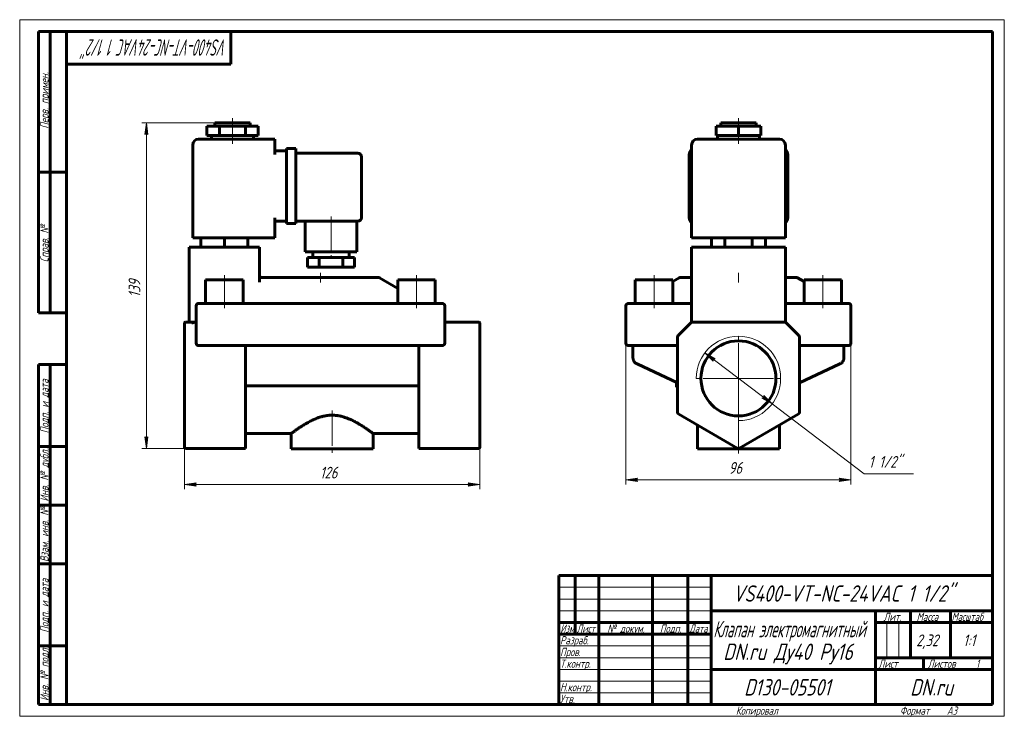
# Model space of a CAD drawing. Header units: millimetres. Extents: x 0 to 420, y 0 to 297.
import ezdxf

# ---------------------------------------------------------------- set-up
doc = ezdxf.new("R2010")
doc.units = ezdxf.units.MM
for name, pattern in [('K5LT_AXLED', [19.5, 15, -1.5, 1.5, -1.5]), ('K5LT_BASIC', [0]), ('K5LT_THIN', [0])]:
    doc.linetypes.add(name, pattern=pattern)
doc.layers.add('Системный слой', color=7, linetype='Continuous')
doc.layers.add('Системный слой (1)', color=7, linetype='Continuous', true_color=0x6c6c6c)
doc.styles.add('KDIMTEXTSTYLE', font='GOST_AU.SHX', dxfattribs={"width": 0.96, "oblique": 15, "height": 5})
doc.styles.add('KTEXTSTYLE', font='GOST_AU.SHX', dxfattribs={"width": 0.96, "height": 5})
doc.dimstyles.new('KDIMSTYLE (1.00)', dxfattribs={"dimtxt": 5, "dimasz": 1, "dimexe": 2, "dimexo": 0, "dimgap": 1, "dimtad": 1, "dimtxsty": 'KDIMTEXTSTYLE', "dimsah": 1, "dimcen": 0, "dimdle": 1, "dimadec": 0, "dimazin": 0, "dimtfac": 0.667, "dimtmove": 0, "dimatfit": 3, "dimfxl": 1, "dimtvp": 1, "dimtolj": 1, "dimtzin": 0, "dimarcsym": 0})

# ---------------------------------------------------------------- blocks, each defined once
blk = doc.blocks.new('U0')
at = {"layer": 'Системный слой (1)', "color": 150, "linetype": 'K5LT_BASIC', "lineweight": 60, "true_color": 0x0080ff}
for p, q in [((331.83, 186.93), (334.6, 185.33)), ((350.6, 176.1), (350.66, 176.07))]:
    blk.add_line(p, q, dxfattribs=at)
blk = doc.blocks.new('U1')
at = {"layer": 'Системный слой (1)', "color": 150, "linetype": 'K5LT_BASIC', "lineweight": 60, "true_color": 0x0080ff}
for p, q in [((281.37, 186.93), (278.6, 185.33)), ((262.6, 176.1), (262.55, 176.07))]:
    blk.add_line(p, q, dxfattribs=at)
blk = doc.blocks.new('U2')
at = {"layer": 'Системный слой (1)', "color": 150, "linetype": 'K5LT_BASIC', "lineweight": 60, "true_color": 0x0080ff}
for p, q in [((286.6, 187.07), (282.05, 187.07)), ((331.33, 187.07), (326.6, 187.07))]:
    blk.add_line(p, q, dxfattribs=at)
blk = doc.blocks.new('U3')
at = {"layer": 'Системный слой (1)', "color": 150, "linetype": 'K5LT_BASIC', "lineweight": 60, "true_color": 0x0080ff}
for q in [(326.6, 168.07), (326.9, 167.77)]:
    blk.add_line((326.6, 168.07), q, dxfattribs=at)
blk = doc.blocks.new('U4')
at = {"layer": 'Системный слой (1)', "color": 150, "linetype": 'K5LT_BASIC', "lineweight": 60, "true_color": 0x0080ff}
for p, q in [((286.4, 167.86), (286.36, 167.82)), ((286.46, 167.92), (286.45, 167.91))]:
    blk.add_line(p, q, dxfattribs=at)
blk = doc.blocks.new('D0')
at = {"layer": 'Системный слой (1)'}
for points in [[(258.6, 100.82), (263.6, 101.48), (263.1, 100.82), (263.6, 100.17)], [(354.6, 100.82), (349.6, 101.48), (350.1, 100.82), (349.6, 100.17)]]:
    blk.add_hatch(color=7, dxfattribs=at).paths.add_polyline_path(points)
at = {"layer": 'Системный слой (1)', "color": 7, "linetype": 'K5LT_THIN', "lineweight": 18}
for p, q in [((354.6, 167.07), (354.6, 98.82)), ((258.6, 163.28), (258.6, 98.82)), ((258.6, 100.82), (263.6, 101.48)), ((263.6, 100.17), (258.6, 100.82)), ((263.6, 101.48), (263.1, 100.82)), ((263.1, 100.82), (263.6, 100.17)), ((350.1, 100.82), (349.6, 101.48)), ((349.6, 101.48), (354.6, 100.82)), ((354.6, 100.82), (349.6, 100.17)), ((349.6, 100.17), (350.1, 100.82))]:
    blk.add_line(p, q, dxfattribs=at)
blk.add_wipeout([(302.45, 101.82), (302.45, 109.21), (310.42, 109.21), (310.42, 101.82)]).dxf.layer = 'Системный слой (1)'
blk.add_line((258.6, 100.82), (354.6, 100.82), dxfattribs=at)
at = {"layer": 'Системный слой (1)', "color": 7, "insert": (302.45, 108.41), "char_height": 5, "attachment_point": 1, "style": 'KTEXTSTYLE'}
blk.add_mtext('\\H5.0;\\W1.000;\\Q15;\\Q15;\\W0.965;96', dxfattribs=at)
blk = doc.blocks.new('KDIMARROW_01')
at = {"layer": 'Системный слой'}
blk.add_hatch(color=0, dxfattribs=at).paths.add_polyline_path([(0, 0), (-5, 0.66), (-4.5, 0), (-5, -0.66)])
at = {"layer": 'Системный слой', "color": 0, "linetype": 'K5LT_THIN', "lineweight": 18}
for p, q in [((-4.5, 0), (-5, 0.66)), ((-5, 0.66), (0, 0)), ((0, 0), (-5, -0.66)), ((-5, -0.66), (-4.5, 0))]:
    blk.add_line(p, q, dxfattribs=at)
at = {"layer": 'Системный слой (1)', "color": 0, "linetype": 'K5LT_THIN', "lineweight": 18}
blk.add_line((70.29, 144.07), (69.29, 144.07), dxfattribs=at)
blk = doc.blocks.new('D1')
at = {"layer": 'Системный слой (1)'}
for points in [[(296.65, 152.45), (292.26, 154.95), (295.85, 151.4), (295.85, 152.23)], [(320.94, 133.18), (317.36, 136.73), (317.36, 135.9), (316.56, 135.68)]]:
    blk.add_hatch(color=7, dxfattribs=at).paths.add_polyline_path(points)
at = {"layer": 'Системный слой (1)', "color": 7, "linetype": 'K5LT_THIN', "lineweight": 18}
for p, q in [((292.26, 154.95), (296.65, 152.45)), ((295.85, 151.4), (292.26, 154.95)), ((292.26, 154.95), (320.94, 133.18)), ((296.65, 152.45), (295.85, 152.23)), ((295.85, 152.23), (295.85, 151.4)), ((316.56, 135.68), (317.36, 135.9)), ((320.94, 133.18), (316.56, 135.68)), ((317.36, 135.9), (317.36, 136.73)), ((317.36, 136.73), (320.94, 133.18))]:
    blk.add_line(p, q, dxfattribs=at)
blk.add_wipeout([(362.17, 104.41), (362.17, 111.79), (378.52, 111.79), (378.52, 104.41)]).dxf.layer = 'Системный слой (1)'
for p, q in [((320.94, 133.18), (360.17, 103.41)), ((360.17, 103.41), (381.21, 103.41))]:
    blk.add_line(p, q, dxfattribs=at)
at = {"layer": 'Системный слой (1)', "color": 7, "insert": (362.17, 111), "char_height": 5, "attachment_point": 1, "style": 'KTEXTSTYLE'}
blk.add_mtext('\\H5.0;\\W1.000;\\Q15;\\Q15;\\W0.965;1 1/2"', dxfattribs=at)
blk = doc.blocks.new('U5')
at = {"layer": 'Системный слой (1)', "color": 30, "linetype": 'K5LT_AXLED', "lineweight": 18, "true_color": 0xff8000}
for q in [(306.6, 162.07), (288.6, 144.07), (324.6, 144.07), (306.6, 126.07)]:
    blk.add_line((306.6, 144.07), q, dxfattribs=at)
blk = doc.blocks.new('U6')
at = {"layer": 'Системный слой (1)', "color": 150, "linetype": 'K5LT_BASIC', "lineweight": 60, "true_color": 0x0080ff}
for p, q in [((102.45, 187.51), (102.29, 188.05)), ((102.87, 187.14), (102.45, 187.51)), ((103.43, 187.06), (102.87, 187.14))]:
    blk.add_line(p, q, dxfattribs=at)
blk = doc.blocks.new('U7')
at = {"layer": 'Системный слой (1)', "color": 150, "linetype": 'K5LT_BASIC', "lineweight": 60, "true_color": 0x0080ff}
for p, q in [((96.29, 120.57), (115.79, 120.57)), ((150.79, 120.57), (170.29, 120.57))]:
    blk.add_line(p, q, dxfattribs=at)
blk = doc.blocks.new('U8')
at = {"layer": 'Системный слой (1)', "color": 150, "linetype": 'K5LT_BASIC', "lineweight": 60, "true_color": 0x0080ff}
for p, q in [((102.29, 188.05), (102.29, 188.02)), ((102.29, 188.02), (102.3, 187.99)), ((102.3, 187.99), (102.3, 187.97))]:
    blk.add_line(p, q, dxfattribs=at)
blk = doc.blocks.new('D2')
at = {"layer": 'Системный слой (1)'}
for points in [[(70.29, 98.82), (75.29, 99.48), (74.79, 98.82), (75.29, 98.17)], [(196.29, 98.82), (191.29, 99.48), (191.79, 98.82), (191.29, 98.17)]]:
    blk.add_hatch(color=7, dxfattribs=at).paths.add_polyline_path(points)
at = {"layer": 'Системный слой (1)', "color": 7, "linetype": 'K5LT_THIN', "lineweight": 18}
for p, q in [((70.29, 129.84), (70.29, 96.82)), ((196.29, 129.65), (196.29, 96.82)), ((70.29, 98.82), (75.29, 99.48)), ((75.29, 98.17), (70.29, 98.82)), ((75.29, 99.48), (74.79, 98.82)), ((74.79, 98.82), (75.29, 98.17)), ((191.79, 98.82), (191.29, 99.48)), ((191.29, 99.48), (196.29, 98.82)), ((196.29, 98.82), (191.29, 98.17)), ((191.29, 98.17), (191.79, 98.82))]:
    blk.add_line(p, q, dxfattribs=at)
blk.add_wipeout([(128.08, 99.82), (128.08, 107.21), (138.09, 107.21), (138.09, 99.82)]).dxf.layer = 'Системный слой (1)'
blk.add_line((70.29, 98.82), (196.29, 98.82), dxfattribs=at)
at = {"layer": 'Системный слой (1)', "color": 7, "insert": (128.08, 106.41), "char_height": 5, "attachment_point": 1, "style": 'KTEXTSTYLE'}
blk.add_mtext('\\H5.0;\\W1.000;\\Q15;\\Q15;\\W0.965;126', dxfattribs=at)
blk = doc.blocks.new('D3')
at = {"layer": 'Системный слой (1)'}
for points in [[(54.69, 248.07), (54.03, 253.07), (53.37, 248.07), (54.03, 248.57)], [(54.03, 114.22), (54.69, 119.22), (54.03, 118.72), (53.37, 119.22)]]:
    blk.add_hatch(color=7, dxfattribs=at).paths.add_polyline_path(points)
at = {"layer": 'Системный слой (1)', "color": 7, "linetype": 'K5LT_THIN', "lineweight": 18}
for p, q in [((83.29, 253.07), (52.03, 253.07)), ((53.37, 248.07), (54.03, 253.07)), ((54.03, 253.07), (54.69, 248.07)), ((54.03, 248.57), (53.37, 248.07)), ((54.69, 248.07), (54.03, 248.57)), ((54.03, 114.22), (53.37, 119.22)), ((53.37, 119.22), (54.03, 118.72)), ((54.03, 118.72), (54.69, 119.22)), ((54.69, 119.22), (54.03, 114.22)), ((73.6, 114.22), (52.03, 114.22))]:
    blk.add_line(p, q, dxfattribs=at)
blk.add_wipeout([(53.03, 178.63), (45.65, 178.63), (45.65, 188.25), (53.03, 188.25)]).dxf.layer = 'Системный слой (1)'
blk.add_line((54.03, 253.07), (54.03, 114.22), dxfattribs=at)
at = {"layer": 'Системный слой (1)', "color": 7, "insert": (46.45, 178.63), "char_height": 5, "attachment_point": 1, "rotation": 90, "style": 'KTEXTSTYLE'}
blk.add_mtext('\\H5.0;\\W1.000;\\Q15;\\Q15;\\W0.965;139', dxfattribs=at)
blk = doc.blocks.new('U9')
at = {"color": 7, "linetype": 'K5LT_THIN', "lineweight": 18}
for p, q in [((0, 0), (0, 297)), ((0, 297), (420, 297)), ((420, 297), (420, 0)), ((230, 55), (295, 55)), ((230, 50), (295, 50)), ((230, 45), (295, 45)), ((369.96, 25), (369.96, 40)), ((374.98, 25), (374.98, 40)), ((230, 30), (295, 30)), ((230, 25), (295, 25)), ((230, 20), (295, 20)), ((230, 15), (295, 15)), ((230, 10), (295, 10)), ((420, 0), (0, 0))]:
    blk.add_line(p, q, dxfattribs=at)
at = {"color": 150, "linetype": 'K5LT_BASIC', "lineweight": 60, "true_color": 0x0080ff}
for p, q in [((8, 172), (8, 292)), ((20, 292), (8, 292)), ((13, 172), (13, 292)), ((20, 5), (20, 292)), ((20, 292), (415, 292)), ((90, 292), (90, 278)), ((415, 292), (415, 5)), ((90, 278), (20, 278)), ((20, 232), (8, 232)), ((20, 172), (8, 172)), ((8, 5), (8, 150)), ((20, 150), (8, 150)), ((13, 5), (13, 150)), ((20, 115), (8, 115)), ((20, 90), (8, 90)), ((20, 65), (8, 65)), ((230, 60), (415, 60)), ((230, 5), (230, 60)), ((237, 35), (237, 60)), ((247, 5), (247, 60)), ((270, 5), (270, 60)), ((285, 5), (285, 60)), ((295, 5), (295, 60)), ((295, 45), (415, 45)), ((365, 5), (365, 45)), ((380, 25), (380, 45)), ((397, 25), (397, 45)), ((230, 40), (295, 40)), ((365, 40), (380, 40)), ((380, 40), (415, 40)), ((230, 35), (295, 35)), ((20, 30), (8, 30)), ((365, 25), (415, 25)), ((385.57, 20), (385.57, 25)), ((295, 20), (365, 20)), ((365, 20), (415, 20)), ((20, 5), (8, 5)), ((415, 5), (20, 5))]:
    blk.add_line(p, q, dxfattribs=at)
at = {"color": 7, "attachment_point": 1, "style": 'KTEXTSTYLE'}
for s, insert, char_height, rotation in [('\\H5.0;\\W1.000;\\Q15;\\Q15;\\W0.625;\\H7.00;VS400-VT-NC-24VAC 1 1/2"', (88.55, 281.64), 7, 180), ('\\H5.0;\\W1.000;\\Q15;\\Q15;\\W0.965;\\H3.50;Перв. примен.', (8.82, 250.52), 3.5, 90), ('\\H5.0;\\W1.000;\\Q15;\\Q15;\\W0.965;\\H3.50;Справ. №', (8.82, 193.63), 3.5, 90), ('\\H5.0;\\W1.000;\\Q15;\\Q15;\\W0.965;\\H3.50;Подп. и дата', (8.82, 120.66), 3.5, 90), ('\\H5.0;\\W1.000;\\Q15;\\Q15;\\W0.965;\\H3.50;Инв. № дубл.', (8.82, 91.57), 3.5, 90), ('\\H5.0;\\W1.000;\\Q15;\\Q15;\\W0.965;\\H3.50;Взам. инв. №', (8.82, 65.8), 3.5, 90), ('\\H5.0;\\W1.000;\\Q15;\\Q15;\\W0.965;\\H3.50;Подп. и дата', (8.82, 35.66), 3.5, 90), ('\\H5.0;\\W1.000;\\Q15;\\Q15;\\W0.965;\\H3.50;Инв. № подл.', (8.82, 6.57), 3.5, 90)]:
    blk.add_mtext(s, dxfattribs=dict(at, insert=insert, char_height=char_height, rotation=rotation))
for s, insert, char_height in [('\\H5.0;\\W1.000;\\Q15;\\Q15;\\W0.965;\\H7.00;VS400-VT-NC-24VAC 1 1/2"', (304.18, 55.86), 7), ('\\H5.0;\\W1.000;\\Q15;\\Q15;\\W0.965;\\H3.50;Лит.', (368.47, 44.18), 3.5), ('\\H5.0;\\W1.000;\\Q15;\\Q15;\\W0.965;\\H3.50;Масса', (382.58, 44.18), 3.5), ('\\H5.0;\\W1.000;\\Q15;\\Q15;\\W0.930;\\H3.50;Масштаб', (397.52, 44.18), 3.5), ('\\H5.0;\\W1.000;\\Q15;\\Q15;\\W0.784;\\H3.50;Изм.', (230.62, 39.18), 3.5), ('\\H5.0;\\W1.000;\\Q15;\\Q15;\\W0.799;\\H3.50;Лист', (237.61, 39.18), 3.5), ('\\H5.0;\\W1.000;\\Q15;\\Q15;\\W0.965;\\H3.50;№ докум.', (250.63, 39.18), 3.5), ('\\H5.0;\\W1.000;\\Q15;\\Q15;\\W0.965;\\H3.50;Подп.', (273.1, 39.18), 3.5), ('\\H5.0;\\W1.000;\\Q15;\\Q15;\\W0.799;\\H3.50;Дата', (285.61, 39.18), 3.5), ('\\H5.0;\\W1.000;\\Q15;\\Q15;\\W0.672;\\H7.00;Клапан электромагнитный', (295.88, 40.69), 7), ('\\H5.0;\\W1.000;\\Q15;\\Q15;\\W0.965;\\H3.50;Разраб.', (230.5, 34.18), 3.5), ('\\H5.0;\\W1.000;\\Q15;\\Q15;\\W0.965;2,32', (382.43, 34.9), 5), ('\\H5.0;\\W1.000;\\Q15;\\Q15;\\W0.965;{\\c16711680;1:1}', (402.44, 34.9), 5), ('\\H5.0;\\W1.000;\\Q15;\\Q15;\\W0.965;\\H7.00;DN.ru Ду40 Ру16', (300.11, 31.02), 7), ('\\H5.0;\\W1.000;\\Q15;\\Q15;\\W0.965;\\H3.50;Пров.', (230.5, 29.18), 3.5), ('\\H5.0;\\W1.000;\\Q15;\\Q15;\\W0.965;\\H3.50;Т.контр.', (230.5, 24.18), 3.5), ('\\H5.0;\\W1.000;\\Q15;\\Q15;\\W0.965;\\H3.50;Лист', (366.32, 24.18), 3.5), ('\\H5.0;\\W1.000;\\Q15;\\Q15;\\W0.965;\\H3.50;Листов', (387.36, 24.18), 3.5), ('\\H5.0;\\W1.000;\\Q15;\\Q15;\\W0.965;\\H3.50;1', (407.91, 24.18), 3.5), ('\\H5.0;\\W1.000;\\Q15;\\Q15;\\W0.965;\\H3.50;Н.контр.', (230.5, 14.18), 3.5), ('\\H5.0;\\W1.000;\\Q15;\\Q15;\\W0.965;\\H7.00;D130-05501', (309, 15.86), 7), ('\\H5.0;\\W1.000;\\Q15;\\Q15;\\W0.965;\\H7.00;DN.ru', (379.84, 15.86), 7), ('\\H5.0;\\W1.000;\\Q15;\\Q15;\\W0.965;\\H3.50;Утв.', (230.5, 9.18), 3.5), ('\\H5.0;\\W1.000;\\Q15;\\Q15;\\W0.965;\\H3.50;Копировал', (305.5, 4.18), 3.5), ('\\H5.0;\\W1.000;\\Q15;\\Q15;\\W0.965;\\H3.50;Формат', (375.5, 4.18), 3.5), ('\\H5.0;\\W1.000;\\Q15;\\Q15;\\W0.965;\\H3.50;A3', (395.5, 4.18), 3.5)]:
    blk.add_mtext(s, dxfattribs=dict(at, insert=insert, char_height=char_height))

msp = doc.modelspace()

# ---------------------------------------------------------------- linework, layer by layer
at = {"layer": 'Системный слой (1)', "color": 150, "linetype": 'K5LT_BASIC', "lineweight": 60, "true_color": 0x0080ff}
for p, q in [((83.294, 253.065), (98.294, 253.065)), ((83.294, 251.565), (83.294, 253.065)), ((98.294, 251.565), (98.294, 253.065)), ((299.103, 253.065), (314.103, 253.065)), ((299.103, 251.565), (299.103, 253.065)), ((314.103, 251.565), (314.103, 253.065)), ((79.794, 247.565), (79.794, 251.565)), ((79.794, 251.565), (85.294, 251.565)), ((85.294, 251.565), (96.294, 251.565)), ((85.294, 247.565), (85.294, 251.565)), ((96.294, 247.565), (96.294, 251.565)), ((96.294, 251.565), (101.794, 251.565)), ((101.794, 247.565), (101.794, 251.565)), ((297.076, 247.565), (297.076, 251.565)), ((297.076, 251.565), (306.603, 251.565)), ((306.603, 251.565), (316.129, 251.565)), ((306.603, 247.565), (306.603, 251.565)), ((316.129, 247.565), (316.129, 251.565)), ((108.794, 246.065), (76.294, 246.065)), ((79.794, 247.565), (85.294, 247.565)), ((81.794, 246.065), (81.794, 247.565)), ((85.294, 247.565), (96.294, 247.565)), ((96.294, 247.565), (101.794, 247.565)), ((99.794, 246.065), (99.794, 247.565)), ((108.794, 246.065), (108.794, 243.565)), ((324.103, 246.065), (289.103, 246.065)), ((297.076, 247.565), (306.603, 247.565)), ((297.603, 246.065), (297.603, 247.565)), ((306.603, 247.565), (316.129, 247.565)), ((315.603, 246.065), (315.603, 247.565)), ((73.794, 204.065), (73.794, 243.565)), ((108.794, 239.565), (108.794, 243.565)), ((108.794, 241.065), (113.794, 241.065)), ((113.794, 242.065), (117.794, 242.065)), ((113.794, 239.565), (113.794, 242.065)), ((113.794, 239.565), (113.794, 212.565)), ((117.794, 242.065), (117.794, 239.565)), ((117.794, 240.065), (144.294, 240.065)), ((117.794, 239.565), (117.794, 212.565)), ((285.603, 212.565), (285.603, 239.565)), ((286.603, 204.065), (286.603, 243.565)), ((326.603, 204.065), (326.603, 243.565)), ((327.603, 239.565), (327.603, 212.565)), ((145.794, 238.565), (145.794, 212.565)), ((108.794, 204.065), (108.794, 212.565)), ((108.794, 211.065), (113.794, 211.065)), ((113.794, 210.065), (113.794, 212.565)), ((113.794, 210.065), (117.794, 210.065)), ((117.794, 212.565), (117.794, 210.065)), ((117.794, 211.065), (144.294, 211.065)), ((121.794, 211.065), (121.794, 198.065)), ((143.794, 211.065), (143.794, 198.065)), ((76.294, 204.065), (73.794, 204.065)), ((76.294, 204.065), (108.794, 204.065)), ((77.294, 204.065), (77.294, 200.065)), ((87.294, 204.065), (87.294, 200.065)), ((97.294, 204.065), (97.294, 200.065)), ((289.103, 204.065), (286.603, 204.065)), ((289.103, 204.065), (324.103, 204.065)), ((295.056, 204.065), (295.056, 200.065)), ((300.829, 204.065), (300.829, 200.065)), ((312.376, 204.065), (312.376, 200.065)), ((318.15, 204.065), (318.15, 200.065)), ((326.603, 204.065), (324.103, 204.065)), ((72.294, 200.065), (72.294, 168.065)), ((72.294, 200.065), (74.794, 200.065)), ((99.794, 200.065), (74.794, 200.065)), ((99.794, 200.065), (102.294, 200.065)), ((102.294, 200.065), (102.294, 185.035)), ((143.794, 198.065), (121.794, 198.065)), ((125.044, 198.065), (125.044, 195.565)), ((140.544, 198.065), (140.544, 195.565)), ((286.603, 200.065), (286.603, 168.065)), ((286.603, 200.065), (289.103, 200.065)), ((324.103, 200.065), (289.103, 200.065)), ((324.103, 200.065), (326.603, 200.065)), ((326.603, 200.065), (326.603, 168.065)), ((122.794, 195.565), (122.794, 191.565)), ((127.794, 195.565), (122.794, 195.565)), ((137.794, 195.565), (127.794, 195.565)), ((127.794, 195.565), (127.794, 191.565)), ((137.794, 195.565), (137.794, 191.565)), ((142.794, 195.565), (137.794, 195.565)), ((142.794, 195.565), (142.794, 191.565)), ((127.794, 191.565), (122.794, 191.565)), ((137.794, 191.565), (127.794, 191.565)), ((142.794, 191.565), (137.794, 191.565)), ((79.294, 186.065), (95.294, 186.065)), ((79.294, 176.065), (79.294, 186.065)), ((95.294, 176.065), (95.294, 186.065)), ((153.026, 187.065), (103.561, 187.065)), ((153.526, 186.931), (161.294, 182.446)), ((161.294, 176.065), (161.294, 186.065)), ((161.294, 186.065), (177.294, 186.065)), ((177.294, 176.065), (177.294, 186.065)), ((262.603, 186.065), (278.603, 186.065)), ((262.603, 176.065), (262.603, 186.065)), ((278.603, 176.065), (278.603, 186.065)), ((282.047, 187.065), (281.871, 187.065)), ((334.603, 186.065), (350.603, 186.065)), ((334.603, 176.065), (334.603, 186.065)), ((350.603, 176.065), (350.603, 186.065)), ((286.601, 182.185), (286.603, 182.192)), ((75.294, 175.065), (75.294, 159.065)), ((76.294, 176.065), (78.294, 176.065)), ((178.294, 176.065), (78.294, 176.065)), ((178.294, 176.065), (180.294, 176.065)), ((181.294, 159.065), (181.294, 175.065)), ((258.603, 175.065), (258.603, 159.065)), ((259.603, 176.065), (261.603, 176.065)), ((261.603, 176.065), (286.603, 176.065)), ((326.603, 176.065), (351.603, 176.065)), ((351.603, 176.065), (353.603, 176.065)), ((354.603, 175.065), (354.603, 159.065)), ((73.415, 168.065), (70.794, 168.065)), ((74.794, 168.065), (73.415, 168.065)), ((74.794, 168.065), (75.294, 168.065)), ((181.294, 168.065), (195.794, 168.065)), ((286.603, 168.065), (286.31, 167.772)), ((286.603, 168.065), (287.017, 168.065)), ((326.189, 168.065), (287.017, 168.065)), ((326.603, 168.065), (326.189, 168.065)), ((70.294, 167.419), (70.294, 167.565)), ((70.294, 162.005), (70.294, 167.419)), ((196.294, 167.565), (196.294, 167.419)), ((196.294, 162.005), (196.294, 167.419)), ((286.31, 167.772), (280.896, 162.358)), ((326.747, 167.921), (326.689, 167.979)), ((332.31, 162.358), (326.896, 167.772)), ((70.294, 161.651), (70.294, 162.005)), ((70.294, 129.654), (70.294, 161.651)), ((196.294, 162.005), (196.294, 161.651)), ((196.294, 129.654), (196.294, 161.651)), ((280.603, 161.651), (280.603, 129.654)), ((332.603, 129.654), (332.603, 161.651)), ((78.294, 158.065), (76.294, 158.065)), ((78.294, 158.065), (178.294, 158.065)), ((96.294, 129.654), (96.294, 158.065)), ((170.294, 129.654), (170.294, 158.065)), ((180.294, 158.065), (178.294, 158.065)), ((261.603, 158.065), (259.603, 158.065)), ((261.603, 158.065), (261.603, 152.96)), ((261.603, 158.065), (280.603, 158.065)), ((332.603, 158.065), (351.603, 158.065)), ((353.603, 158.065), (351.603, 158.065)), ((351.603, 158.065), (351.603, 152.96)), ((263.335, 150.241), (263.33, 150.244)), ((280.603, 142.189), (263.335, 150.241)), ((349.871, 150.241), (332.603, 142.189)), ((349.871, 150.241), (349.876, 150.244)), ((97.53, 140.925), (169.057, 140.925)), ((280.103, 142.386), (280.103, 142.422)), ((280.103, 140.386), (280.103, 142.386)), ((280.182, 142.386), (280.103, 142.386)), ((280.603, 140.386), (280.103, 140.386)), ((70.294, 129.221), (70.294, 129.654)), ((70.294, 114.787), (70.294, 129.221)), ((96.294, 129.654), (96.294, 128.788)), ((96.294, 114.354), (96.294, 128.788)), ((170.294, 128.788), (170.294, 129.654)), ((170.294, 114.354), (170.294, 128.788)), ((196.294, 129.654), (196.294, 129.221)), ((196.294, 114.787), (196.294, 129.221)), ((281.103, 128.788), (306.103, 114.354)), ((307.103, 114.354), (332.103, 128.788)), ((289.103, 124.169), (289.103, 114.065)), ((324.103, 124.169), (324.103, 114.065)), ((115.794, 120.565), (115.794, 114.065)), ((150.794, 120.565), (150.794, 114.065)), ((70.294, 114.72), (70.294, 114.787)), ((70.794, 114.22), (96.294, 114.22)), ((96.294, 114.354), (96.294, 114.22)), ((150.794, 114.065), (115.794, 114.065)), ((170.294, 114.22), (170.294, 114.354)), ((170.294, 114.22), (195.794, 114.22)), ((196.294, 114.787), (196.294, 114.72)), ((324.103, 114.065), (289.103, 114.065))]:
    msp.add_line(p, q, dxfattribs=at)
at = {"layer": 'Системный слой (1)', "color": 30, "linetype": 'K5LT_AXLED', "lineweight": 18, "true_color": 0xff8000}
for p, q in [((90.794, 249.565), (90.794, 255.065)), ((306.603, 249.565), (306.603, 255.065)), ((90.794, 244.065), (90.794, 249.565)), ((306.603, 244.065), (306.603, 249.565)), ((132.794, 213.065), (132.794, 193.565)), ((128.294, 184.931), (128.294, 189.065)), ((306.603, 184.931), (306.603, 189.065)), ((87.294, 174.065), (87.294, 188.065)), ((169.294, 174.065), (169.294, 188.065)), ((270.603, 174.065), (270.603, 188.065)), ((342.603, 174.065), (342.603, 188.065))]:
    msp.add_line(p, q, dxfattribs=at)
at = {"layer": 'Системный слой (1)', "color": 150, "linetype": 'K5LT_BASIC', "lineweight": 60, "true_color": 0x0080ff}
msp.add_circle((306.603, 144.065), 16, dxfattribs=at)
for centre, radius, start, end in [((76.294, 243.565), 2.5, 90, 180), ((289.103, 243.565), 2.5, 90, 180), ((324.103, 243.565), 2.5, 0, 90), ((144.294, 238.565), 1.5, 0, 90), ((288.103, 239.565), 2.5, 126.8699, 180), ((325.103, 239.565), 2.5, 0, 53.1301), ((144.294, 212.565), 1.5, 270, 0), ((288.103, 212.565), 2.5, 180, 233.1301), ((325.103, 212.565), 2.5, 306.8699, 0), ((103.561, 186.065), 1, 90, 97.69672), ((153.026, 186.065), 1, 60, 90), ((281.871, 186.065), 1, 90, 120), ((331.335, 186.065), 1, 60, 90), ((76.294, 175.065), 1, 90, 180), ((180.294, 175.065), 1, 0, 90), ((259.603, 175.065), 1, 90, 180), ((353.603, 175.065), 1, 0, 90), ((70.794, 167.565), 0.5, 90, 180), ((195.794, 167.565), 0.5, 0, 90), ((287.017, 167.065), 1, 90, 135), ((326.189, 167.065), 1, 45, 90), ((281.603, 161.651), 1, 135, 180), ((331.603, 161.651), 1, 0, 45), ((76.294, 159.065), 1, 180, 270), ((180.294, 159.065), 1, 270, 0), ((259.603, 159.065), 1, 180, 270), ((353.603, 159.065), 1, 270, 0), ((281.603, 129.654), 1, 180, 240), ((331.603, 129.654), 1, 300, 0), ((70.794, 114.72), 0.5, 180, 270), ((195.794, 114.72), 0.5, 270, 0), ((306.603, 115.22), 1, 240, 300)]:
    msp.add_arc(centre, radius, start, end, dxfattribs=at)
at = {"layer": 'Системный слой (1)', "color": 7, "linetype": 'K5LT_THIN', "lineweight": 18}
msp.add_arc((306.603, 144.065), 18, 270, 180, dxfattribs=at)
at = {"layer": 'Системный слой (1)', "color": 150, "linetype": 'K5LT_BASIC', "lineweight": 60, "true_color": 0x0080ff}
for centre, start_param, end_param in [((285.603, 182.215), 6.2827836, 6.2831853), ((327.603, 182.215), 3.1415927, 3.1419999)]:
    msp.add_ellipse(centre, major_axis=(1, 0), ratio=0.906831, start_param=start_param, end_param=end_param, dxfattribs=at)
for points, knots in [([(286.601, 182.185), (286.601, 182.186), (286.601, 182.186), (286.601, 182.188), (286.601, 182.19), (286.602, 182.193), (286.602, 182.195), (286.602, 182.2), (286.602, 182.202), (286.603, 182.208), (286.603, 182.211), (286.603, 182.214)], [0, 0, 0, 0, 0.4, 0.4, 0.8, 0.8, 1.2, 1.2, 1.6, 1.6, 2, 2, 2, 2]), ([(326.605, 182.184), (326.605, 182.185), (326.605, 182.185), (326.604, 182.188), (326.604, 182.189), (326.604, 182.192), (326.604, 182.195), (326.603, 182.199), (326.603, 182.202), (326.603, 182.208), (326.603, 182.211), (326.603, 182.214)], [0, 0, 0, 0, 0.4, 0.4, 0.8, 0.8, 1.2, 1.2, 1.6, 1.6, 2, 2, 2, 2]), ([(74.794, 168.065), (74.726, 168.065), (74.593, 167.969), (74.388, 167.916), (74.189, 167.86), (73.993, 167.82), (73.797, 167.792), (73.605, 167.776), (73.478, 167.772), (73.415, 167.772)], [0, 0, 0, 0, 0.1940726, 0.3623054, 0.5074538, 0.6457869, 0.7773047, 0.8921854, 1, 1, 1, 1]), ([(263.335, 150.241), (263.333, 150.242), (263.331, 150.243), (263.319, 150.249), (263.31, 150.253), (263.286, 150.265), (263.273, 150.271), (263.232, 150.291), (263.206, 150.305), (263.126, 150.348), (263.074, 150.378), (262.921, 150.473), (262.823, 150.542), (262.624, 150.701), (262.524, 150.793), (262.337, 150.99), (262.249, 151.095), (262.089, 151.317), (262.016, 151.434), (261.888, 151.677), (261.832, 151.803), (261.738, 152.06), (261.7, 152.191), (261.642, 152.456), (261.623, 152.59), (261.606, 152.8), (261.603, 152.876), (261.603, 152.954), (261.603, 152.958), (261.603, 152.961)], [0.0090535, 0.0090535, 0.0090535, 0.0090535, 0.0452674, 0.0452674, 0.2376366, 0.2376366, 0.5024337, 0.5024337, 1.0320278, 1.0320278, 2.0912161, 2.0912161, 4.2005391, 4.2005391, 6.5835834, 6.5835834, 8.9914359, 8.9914359, 11.4111822, 11.4111822, 13.8294964, 13.8294964, 16.2329227, 16.2329227, 18.609503, 18.609503, 19.9434946, 19.9434946, 19.9995332, 19.9995332, 19.9995332, 19.9995332]), ([(349.871, 150.241), (349.872, 150.242), (349.874, 150.243), (349.886, 150.249), (349.896, 150.253), (349.919, 150.265), (349.933, 150.271), (349.973, 150.291), (350, 150.305), (350.079, 150.348), (350.131, 150.378), (350.284, 150.473), (350.382, 150.542), (350.581, 150.701), (350.681, 150.793), (350.869, 150.99), (350.956, 151.095), (351.117, 151.317), (351.189, 151.434), (351.318, 151.677), (351.374, 151.803), (351.468, 152.06), (351.506, 152.191), (351.563, 152.456), (351.583, 152.59), (351.599, 152.8), (351.603, 152.876), (351.603, 152.954), (351.603, 152.958), (351.603, 152.961)], [0.0090535, 0.0090535, 0.0090535, 0.0090535, 0.0452674, 0.0452674, 0.2376366, 0.2376366, 0.5024337, 0.5024337, 1.0320278, 1.0320278, 2.0912161, 2.0912161, 4.2005391, 4.2005391, 6.5835834, 6.5835834, 8.9914359, 8.9914359, 11.4111822, 11.4111822, 13.8294964, 13.8294964, 16.2329227, 16.2329227, 18.609503, 18.609503, 19.9434946, 19.9434946, 19.9995332, 19.9995332, 19.9995332, 19.9995332]), ([(97.53, 140.925), (97.502, 140.925), (97.447, 140.926), (97.365, 140.929), (97.283, 140.934), (97.2, 140.942), (97.118, 140.951), (97.037, 140.963), (96.957, 140.977), (96.877, 140.993), (96.799, 141.012), (96.722, 141.032), (96.646, 141.055), (96.572, 141.079), (96.5, 141.106), (96.43, 141.134), (96.361, 141.163), (96.316, 141.185), (96.294, 141.196)], [0, 0, 0, 0, 0.0635051, 0.1273987, 0.1916754, 0.2563489, 0.3212871, 0.3861226, 0.4507689, 0.5149045, 0.5787617, 0.6416584, 0.7038202, 0.7647723, 0.8250812, 0.8841984, 0.9425438, 1, 1, 1, 1]), ([(169.057, 140.925), (169.085, 140.925), (169.14, 140.926), (169.222, 140.929), (169.305, 140.934), (169.387, 140.942), (169.469, 140.951), (169.55, 140.963), (169.63, 140.977), (169.71, 140.993), (169.788, 141.012), (169.866, 141.032), (169.941, 141.055), (170.015, 141.079), (170.087, 141.106), (170.157, 141.134), (170.226, 141.163), (170.271, 141.185), (170.294, 141.196)], [0, 0, 0, 0, 0.0635051, 0.1273987, 0.1916754, 0.2563489, 0.3212871, 0.3861226, 0.4507689, 0.5149045, 0.5787617, 0.6416584, 0.7038202, 0.7647723, 0.8250812, 0.8841984, 0.9425438, 1, 1, 1, 1]), ([(150.794, 120.565), (150.793, 120.565), (150.756, 120.593), (150.61, 120.701), (150.42, 120.843), (150.19, 121.011), (149.908, 121.217), (149.601, 121.439), (149.283, 121.668), (148.961, 121.897), (148.605, 122.146), (148.214, 122.418), (147.787, 122.71), (147.266, 123.061), (146.643, 123.471), (145.91, 123.939), (145.202, 124.375), (144.54, 124.768), (143.884, 125.143), (143.159, 125.54), (142.361, 125.953), (141.618, 126.312), (140.939, 126.619), (140.335, 126.876), (139.734, 127.113), (139.077, 127.353), (138.347, 127.593), (137.534, 127.824), (136.761, 128.008), (136.035, 128.147), (135.365, 128.249), (134.688, 128.324), (134.014, 128.369), (133.549, 128.38), (133.113, 128.381), (132.686, 128.373), (132.072, 128.337), (131.387, 128.271), (130.646, 128.166), (129.851, 128.014), (129.129, 127.842), (128.475, 127.661), (127.817, 127.457), (127.094, 127.205), (126.307, 126.9), (125.504, 126.558), (124.689, 126.18), (123.866, 125.77), (123.126, 125.376), (122.471, 125.011), (121.844, 124.649), (121.189, 124.255), (120.512, 123.834), (119.867, 123.421), (119.257, 123.019), (118.685, 122.633), (118.155, 122.268), (117.669, 121.927), (117.228, 121.613), (116.867, 121.354), (116.578, 121.144), (116.324, 120.958), (116.098, 120.791), (115.922, 120.661), (115.819, 120.584), (115.794, 120.566), (115.794, 120.565), (115.794, 120.565)], [0, 0, 0, 0, 0.01276234, 0.02340085, 0.03191441, 0.04049573, 0.04914421, 0.05786168, 0.06456299, 0.07137586, 0.07838019, 0.08546495, 0.09278394, 0.10025692, 0.1105814, 0.12090453, 0.13122397, 0.13869015, 0.14600172, 0.15517845, 0.16415014, 0.17291572, 0.17930182, 0.18553709, 0.19149235, 0.19731823, 0.20484649, 0.21243383, 0.22007753, 0.22599203, 0.23195045, 0.23790076, 0.24380073, 0.24953727, 0.24999777, 0.25516403, 0.26062623, 0.26603092, 0.27312826, 0.28025237, 0.28740455, 0.2929061, 0.2984807, 0.30607742, 0.31390897, 0.32197308, 0.33077535, 0.33983607, 0.3491539, 0.35619902, 0.36316629, 0.37227572, 0.38139214, 0.39051502, 0.39976992, 0.40902704, 0.41828514, 0.42758558, 0.43699025, 0.44649638, 0.45378628, 0.4611455, 0.47106026, 0.48081764, 0.49041819, 0.49936276, 0.49999343, 0.49999343, 0.49999343, 0.49999343])]:
    msp.add_open_spline(points, degree=3, knots=knots, dxfattribs=at)

# ---------------------------------------------------------------- block references
at = {"layer": 'Системный слой (1)'}
for name in ['U6', 'U8', 'U1', 'U2', 'U0', 'U3', 'U4', 'U7']:
    msp.add_blockref(name, (0, 0), dxfattribs=at)

# ---------------------------------------------------------------- next in the draw order: dimensions: what is measured, and where the dimension line sits
at = {"layer": 'Системный слой (1)', "color": 7}
for base, p1, p2, text, picture, middle in [((258.603, 100.823), (354.603, 167.065), (258.603, 163.276), '\\H5.0;\\W0.965;\\Q15;\\H5.0;\\W0.965;\\Q15;\\Q15;96', 'D0', (306.603, 100.823)), ((70.294, 98.823), (196.294, 129.654), (70.294, 129.839), '\\H5.0;\\W0.965;\\Q15;\\H5.0;\\W0.965;\\Q15;\\Q15;126', 'D2', (133.294, 98.823))]:
    dim = msp.add_linear_dim(base=base, p1=p1, p2=p2, text=text, dimstyle='KDIMSTYLE (1.00)', override={"dimexo": 0, "dimblk1": 'KDIMARROW_01', "dimblk2": 'KDIMARROW_01', "dimse1": 0, "dimse2": 0, "dimclrt": 7, "dimtolj": 1}, dxfattribs=at)
    dim.commit()
    dim.dimension.update_dxf_attribs({"geometry": picture, "text_midpoint": middle, "dimtype": 160})

# ---------------------------------------------------------------- next in the draw order: linework, layer by layer
at = {"layer": 'Системный слой (1)', "color": 30, "linetype": 'K5LT_AXLED', "lineweight": 18, "true_color": 0xff8000}
msp.add_line((133.294, 130.381), (133.294, 112.065), dxfattribs=at)

# ---------------------------------------------------------------- next in the draw order: dimensions: what is measured, and where the dimension line sits
at = {"layer": 'Системный слой (1)', "color": 7}
dim = msp.add_linear_dim(base=(54.033, 253.065), p1=(73.595, 114.22), p2=(83.294, 253.065), angle=90, text='\\H5.0;\\W0.965;\\Q15;\\H5.0;\\W0.965;\\Q15;\\Q15;139', dimstyle='KDIMSTYLE (1.00)', override={"dimexo": 0, "dimblk1": 'KDIMARROW_01', "dimblk2": 'KDIMARROW_01', "dimse1": 0, "dimse2": 0, "dimclrt": 7, "dimtolj": 1}, dxfattribs=at)
dim.commit()
dim.dimension.update_dxf_attribs({"geometry": 'D3', "text_midpoint": (54.033, 183.643), "dimtype": 160})
dim = msp.add_diameter_dim_2p(p1=(292.264, 154.947), p2=(320.941, 133.184), text='\\H5.0;\\W0.965;\\Q15;\\H5.0;\\W0.965;\\Q15;\\Q15;1 1/2"', dimstyle='KDIMSTYLE (1.00)', override={"dimtih": 1, "dimtoh": 1, "dimblk1": 'KDIMARROW_01', "dimblk2": 'KDIMARROW_01', "dimclrt": 7, "dimtmove": 1, "dimatfit": 2, "dimtolj": 1}, dxfattribs=at)
dim.commit()
dim.dimension.update_dxf_attribs({"geometry": 'D1', "text_midpoint": (362.172, 103.411), "dimtype": 163})

# ---------------------------------------------------------------- next in the draw order: linework, layer by layer
at = {"layer": 'Системный слой (1)', "color": 30, "linetype": 'K5LT_AXLED', "lineweight": 18, "true_color": 0xff8000}
msp.add_line((306.603, 112.065), (306.603, 130.381), dxfattribs=at)

# ---------------------------------------------------------------- next in the draw order: block references
msp.add_blockref('U9', (0, 0))
at = {"layer": 'Системный слой (1)'}
msp.add_blockref('U5', (0, 0), dxfattribs=at)

doc.saveas('drawing.dxf')
